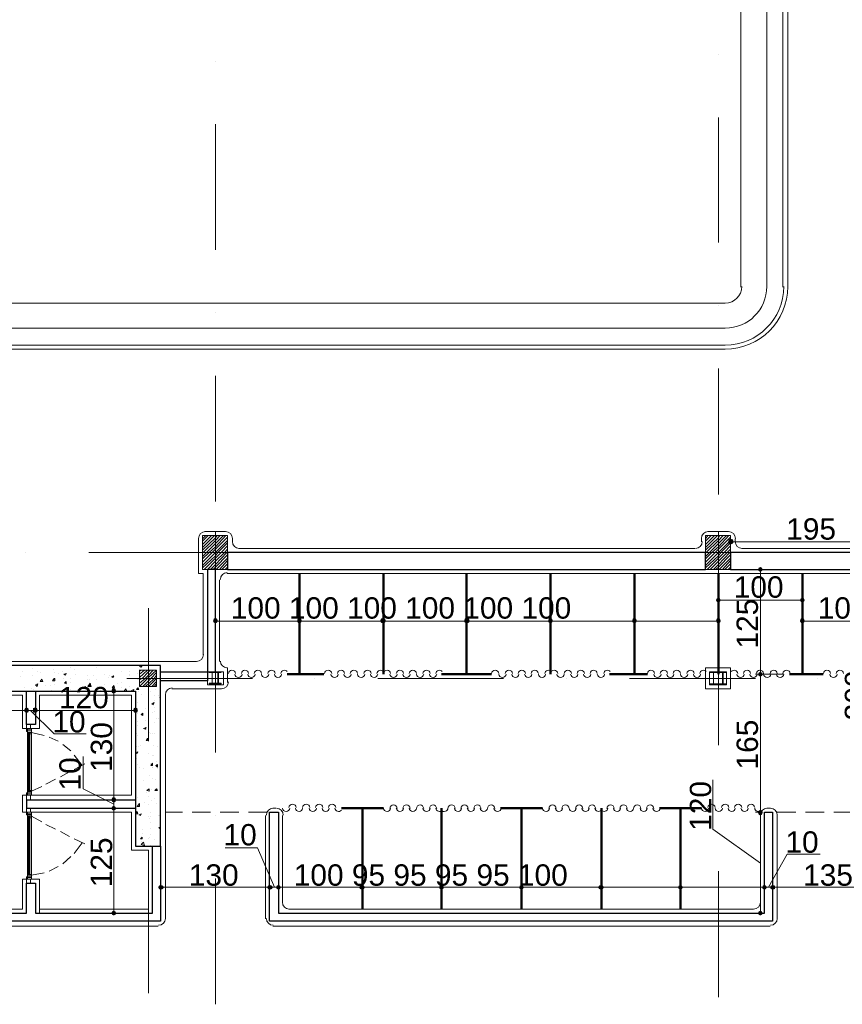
# Model space of a CAD drawing. Header units: metres. Extents: x 5.7 to 89.8, y 4 to 63.5.
# Tile 11 of 22: x 46.8 to 56.6, y 24 to 35.7. Entities that reach past the tile are written whole.
import ezdxf

# ---------------------------------------------------------------- set-up
doc = ezdxf.new("R2010")
doc.units = ezdxf.units.M
doc.header["$MEASUREMENT"] = 0
for name, color, linetype in [('PDF2_ax', 7, 'Continuous'), ('PDF2_column', 7, 'Continuous'), ('PDF2_dim', 7, 'Continuous'), ('PDF2_door', 7, 'Continuous'), ('PDF2_hatch-plan', 7, 'Continuous'), ('PDF2_khatchin', 7, 'Continuous'), ('PDF2_Layer5', 7, 'Continuous'), ('PDF2_line-estakhr', 7, 'Continuous'), ('PDF2_shear wall', 7, 'Continuous'), ('PDF2_Text', 7, 'Continuous'), ('PDF2_wall', 7, 'Continuous'), ('PDF2_wall-partishen', 7, 'Continuous'), ('PDF2_WIN', 7, 'Continuous')]:
    doc.layers.add(name, color=color, linetype=linetype)
doc.styles.add('PDF Arial', font='arial.ttf')

msp = doc.modelspace()

# ---------------------------------------------------------------- hatches: boundary and pattern name
at = {"layer": 'PDF2_dim', "transparency": 33554559}
for points in [[(55.248, 29.507), (55.257, 29.488), (55.277, 29.478), (55.306, 29.488), (55.315, 29.507), (55.306, 29.536), (55.277, 29.545), (55.257, 29.536)], [(55.633, 29.208), (55.614, 29.199), (55.604, 29.179), (55.614, 29.16), (55.633, 29.15), (55.652, 29.16), (55.662, 29.179), (55.652, 29.199)], [(55.103, 28.813), (55.113, 28.794), (55.132, 28.784), (55.151, 28.794), (55.161, 28.813), (55.151, 28.833), (55.132, 28.842), (55.113, 28.833)], [(56.163, 28.813), (56.153, 28.833), (56.134, 28.842), (56.115, 28.833), (56.105, 28.813), (56.115, 28.794), (56.134, 28.784), (56.153, 28.794)], [(49.103, 28.563), (49.113, 28.544), (49.132, 28.534), (49.151, 28.544), (49.161, 28.563), (49.151, 28.592), (49.132, 28.601), (49.113, 28.592)], [(50.114, 28.592), (50.105, 28.563), (50.114, 28.544), (50.134, 28.534), (50.153, 28.544), (50.163, 28.563), (50.153, 28.592), (50.134, 28.601)], [(51.106, 28.592), (51.097, 28.563), (51.106, 28.544), (51.135, 28.534), (51.155, 28.544), (51.164, 28.563), (51.155, 28.592), (51.135, 28.601)], [(52.108, 28.592), (52.098, 28.563), (52.108, 28.544), (52.127, 28.534), (52.156, 28.544), (52.166, 28.563), (52.156, 28.592), (52.127, 28.601)], [(53.11, 28.592), (53.1, 28.563), (53.11, 28.544), (53.129, 28.534), (53.148, 28.544), (53.158, 28.563), (53.148, 28.592), (53.129, 28.601)], [(54.111, 28.592), (54.102, 28.563), (54.111, 28.544), (54.131, 28.534), (54.15, 28.544), (54.159, 28.563), (54.15, 28.592), (54.131, 28.601)], [(55.161, 28.563), (55.151, 28.592), (55.132, 28.601), (55.113, 28.592), (55.103, 28.563), (55.113, 28.544), (55.132, 28.534), (55.151, 28.544)], [(56.105, 28.563), (56.115, 28.544), (56.134, 28.534), (56.153, 28.544), (56.163, 28.563), (56.153, 28.592), (56.134, 28.601), (56.115, 28.592)], [(55.614, 27.908), (55.633, 27.898), (55.652, 27.908), (55.662, 27.927), (55.652, 27.947), (55.633, 27.956), (55.614, 27.947), (55.604, 27.927)], [(47.918, 27.764), (47.899, 27.754), (47.89, 27.725), (47.899, 27.706), (47.918, 27.696), (47.938, 27.706), (47.947, 27.725), (47.938, 27.754)], [(46.907, 27.494), (46.898, 27.523), (46.878, 27.532), (46.859, 27.523), (46.849, 27.494), (46.859, 27.475), (46.878, 27.465), (46.898, 27.475)], [(46.955, 27.523), (46.955, 27.475), (46.984, 27.465), (47.003, 27.475), (47.013, 27.494), (47.003, 27.523), (46.984, 27.532)], [(48.207, 27.494), (48.198, 27.523), (48.178, 27.532), (48.159, 27.523), (48.15, 27.494), (48.159, 27.475), (48.178, 27.465), (48.198, 27.475)], [(47.918, 26.396), (47.938, 26.406), (47.947, 26.425), (47.938, 26.454), (47.918, 26.463), (47.899, 26.454), (47.89, 26.425), (47.899, 26.406)], [(47.918, 26.357), (47.899, 26.348), (47.89, 26.328), (47.899, 26.309), (47.918, 26.3), (47.938, 26.309), (47.947, 26.328), (47.938, 26.348)], [(55.652, 26.3), (55.633, 26.309), (55.614, 26.3), (55.604, 26.28), (55.614, 26.251), (55.633, 26.242), (55.652, 26.251), (55.662, 26.28)], [(48.448, 25.385), (48.458, 25.365), (48.477, 25.356), (48.506, 25.365), (48.516, 25.385), (48.506, 25.404), (48.477, 25.414), (48.458, 25.404)], [(49.816, 25.385), (49.806, 25.404), (49.777, 25.414), (49.758, 25.404), (49.748, 25.385), (49.758, 25.365), (49.777, 25.356), (49.806, 25.365)], [(49.854, 25.385), (49.864, 25.365), (49.883, 25.356), (49.902, 25.365), (49.912, 25.385), (49.902, 25.404), (49.883, 25.414), (49.864, 25.404)], [(50.856, 25.404), (50.846, 25.385), (50.856, 25.365), (50.885, 25.356), (50.904, 25.365), (50.914, 25.385), (50.904, 25.404), (50.885, 25.414)], [(51.809, 25.404), (51.8, 25.385), (51.809, 25.365), (51.829, 25.356), (51.848, 25.365), (51.858, 25.385), (51.848, 25.404), (51.829, 25.414)], [(52.763, 25.404), (52.753, 25.385), (52.763, 25.365), (52.782, 25.356), (52.801, 25.365), (52.811, 25.385), (52.801, 25.404), (52.782, 25.414)], [(53.707, 25.404), (53.697, 25.385), (53.707, 25.365), (53.736, 25.356), (53.755, 25.365), (53.765, 25.385), (53.755, 25.404), (53.736, 25.414)], [(54.66, 25.404), (54.651, 25.385), (54.66, 25.365), (54.68, 25.356), (54.699, 25.365), (54.708, 25.385), (54.699, 25.404), (54.68, 25.414)], [(55.71, 25.385), (55.7, 25.404), (55.681, 25.414), (55.662, 25.404), (55.652, 25.385), (55.662, 25.365), (55.681, 25.356), (55.7, 25.365)], [(55.749, 25.385), (55.758, 25.365), (55.777, 25.356), (55.806, 25.365), (55.806, 25.404), (55.777, 25.414), (55.758, 25.404)], [(47.918, 25.048), (47.938, 25.057), (47.947, 25.076), (47.938, 25.096), (47.918, 25.105), (47.899, 25.096), (47.89, 25.076), (47.899, 25.057)], [(55.633, 25.048), (55.652, 25.057), (55.662, 25.076), (55.652, 25.096), (55.633, 25.105), (55.614, 25.096), (55.604, 25.076), (55.614, 25.057)]]:
    msp.add_hatch(color=256, dxfattribs=at).paths.add_polyline_path(points)

# ---------------------------------------------------------------- linework, layer by layer
at = {"layer": 'PDF2_ax', "lineweight": 9}
for points in [[(55.132, 35.324), (55.132, 35.324)], [(49.132, 35.237), (49.132, 35.237)], [(55.132, 34.573), (55.132, 33.08)], [(49.132, 34.496), (49.132, 32.993)], [(55.132, 32.329), (55.132, 32.329)], [(49.132, 32.242), (49.132, 32.242)], [(55.132, 31.577), (55.132, 30.075)], [(49.132, 31.491), (49.132, 29.988)], [(46.869, 29.382), (46.869, 29.382)], [(47.62, 29.382), (49.113, 29.382)], [(49.864, 29.382), (49.864, 29.382)], [(50.615, 29.382), (52.118, 29.382)], [(52.869, 29.382), (52.869, 29.382)], [(53.62, 29.382), (55.113, 29.382)], [(55.132, 29.324), (55.132, 29.324)], [(55.864, 29.382), (55.864, 29.382)], [(49.132, 29.237), (49.132, 29.237)], [(48.333, 28.717), (48.333, 27.128)], [(55.132, 28.573), (55.132, 27.08)], [(49.132, 28.496), (49.132, 26.993)], [(47.321, 27.879), (47.321, 27.879)], [(48.073, 27.879), (49.575, 27.879)], [(50.317, 27.879), (50.317, 27.879)], [(51.068, 27.879), (52.57, 27.879)], [(53.322, 27.879), (53.322, 27.879)], [(54.073, 27.879), (55.575, 27.879)], [(56.317, 27.879), (56.317, 27.879)], [(48.333, 26.377), (48.333, 26.377)], [(55.132, 26.328), (55.132, 26.328)], [(49.132, 26.242), (49.132, 26.242)], [(48.333, 25.625), (48.333, 24.123)], [(55.132, 25.577), (55.132, 24.075)], [(49.132, 25.491), (49.132, 23.988)]]:
    msp.add_lwpolyline(points, dxfattribs=at)
at = {"layer": 'PDF2_column', "lineweight": 18}
for points in [[(49.132, 29.632), (49.132, 29.131)], [(55.132, 29.632), (55.132, 29.131)], [(48.978, 29.545), (49.016, 29.584)], [(48.978, 29.516), (49.045, 29.584)], [(48.978, 29.478), (49.084, 29.584)], [(48.978, 29.439), (49.122, 29.584)], [(48.978, 29.41), (49.132, 29.555), (49.151, 29.584)], [(48.978, 29.372), (48.987, 29.382), (49.132, 29.526), (49.19, 29.584)], [(48.978, 29.333), (49.026, 29.382), (49.132, 29.488), (49.228, 29.584)], [(48.978, 29.305), (49.055, 29.382), (49.132, 29.449), (49.257, 29.584)], [(48.978, 29.266), (49.093, 29.382), (49.132, 29.42), (49.276, 29.565)], [(48.978, 29.227), (49.132, 29.382), (49.276, 29.526)], [(54.978, 29.545), (55.007, 29.584)], [(54.978, 29.516), (55.046, 29.584)], [(54.978, 29.478), (55.084, 29.584)], [(54.978, 29.439), (55.123, 29.584)], [(54.978, 29.41), (55.132, 29.555), (55.151, 29.584)], [(54.978, 29.372), (54.988, 29.382), (55.132, 29.526), (55.19, 29.584)], [(54.978, 29.333), (55.026, 29.382), (55.132, 29.488), (55.229, 29.584)], [(54.978, 29.305), (55.055, 29.382), (55.132, 29.449), (55.257, 29.584)], [(54.978, 29.266), (55.094, 29.382), (55.132, 29.42), (55.277, 29.565)], [(54.978, 29.227), (55.132, 29.382), (55.277, 29.526)], [(48.978, 29.199), (49.132, 29.343), (49.161, 29.382), (49.276, 29.497)], [(48.997, 29.179), (49.132, 29.314), (49.199, 29.382), (49.276, 29.459)], [(49.036, 29.179), (49.132, 29.276), (49.238, 29.382), (49.276, 29.42)], [(49.074, 29.179), (49.132, 29.237), (49.267, 29.382), (49.276, 29.391)], [(54.978, 29.199), (55.132, 29.343), (55.161, 29.382), (55.277, 29.497)], [(54.997, 29.179), (55.132, 29.314), (55.2, 29.382), (55.277, 29.459)], [(55.036, 29.179), (55.132, 29.276), (55.238, 29.382), (55.277, 29.42)], [(55.074, 29.179), (55.132, 29.237), (55.267, 29.382), (55.277, 29.391)], [(49.334, 29.382), (48.93, 29.382)], [(49.103, 29.179), (49.132, 29.208), (49.276, 29.353)], [(49.132, 29.382), (49.132, 29.382)], [(49.142, 29.179), (49.276, 29.314)], [(49.18, 29.179), (49.276, 29.285)], [(55.334, 29.382), (54.93, 29.382)], [(55.103, 29.179), (55.132, 29.208), (55.277, 29.353)], [(55.132, 29.382), (55.132, 29.382)], [(55.142, 29.179), (55.277, 29.314)], [(55.18, 29.179), (55.277, 29.285)], [(49.209, 29.179), (49.276, 29.247)], [(49.248, 29.179), (49.276, 29.208)], [(55.209, 29.179), (55.277, 29.247)], [(55.248, 29.179), (55.277, 29.208)], [(48.227, 27.966), (48.246, 27.975)], [(48.227, 27.927), (48.284, 27.975)], [(48.227, 27.889), (48.323, 27.975)], [(48.227, 27.86), (48.256, 27.879), (48.333, 27.956), (48.352, 27.975)], [(48.227, 27.821), (48.294, 27.879), (48.333, 27.918), (48.39, 27.975)], [(48.227, 27.783), (48.323, 27.879), (48.333, 27.889), (48.429, 27.975)], [(48.333, 28.033), (48.333, 27.725)], [(48.477, 27.879), (48.178, 27.879)], [(48.265, 27.783), (48.333, 27.85), (48.361, 27.879), (48.429, 27.947)], [(48.294, 27.783), (48.333, 27.812), (48.4, 27.879), (48.429, 27.918)], [(48.333, 27.783), (48.429, 27.879)], [(48.371, 27.783), (48.429, 27.841)], [(48.4, 27.783), (48.429, 27.812)]]:
    msp.add_lwpolyline(points, dxfattribs=at)
for points in [[(48.978, 29.179), (49.276, 29.179), (49.276, 29.584), (48.978, 29.584)], [(54.978, 29.179), (55.277, 29.179), (55.277, 29.584), (54.978, 29.584)], [(48.429, 27.783), (48.227, 27.783), (48.227, 27.975), (48.429, 27.975)], [(49.036, 27.956), (49.228, 27.956), (49.228, 27.802), (49.036, 27.802)], [(49.093, 27.821), (49.055, 27.821), (49.055, 27.812), (49.132, 27.812), (49.132, 27.821), (49.093, 27.821), (49.093, 27.947), (49.132, 27.947), (49.055, 27.947), (49.093, 27.947)], [(49.161, 27.821), (49.132, 27.821), (49.132, 27.812), (49.199, 27.812), (49.199, 27.821), (49.17, 27.821), (49.17, 27.947), (49.199, 27.947), (49.132, 27.947), (49.161, 27.947)], [(55.026, 27.956), (55.229, 27.956), (55.229, 27.802), (55.026, 27.802)], [(55.074, 27.812), (55.036, 27.812), (55.113, 27.812), (55.074, 27.812), (55.074, 27.947), (55.113, 27.947), (55.036, 27.947), (55.074, 27.947)], [(55.19, 27.947), (55.074, 27.947), (55.074, 27.956), (55.19, 27.956)], [(55.18, 27.812), (55.151, 27.812), (55.229, 27.812), (55.19, 27.812), (55.19, 27.947), (55.229, 27.947), (55.151, 27.947), (55.18, 27.947)], [(55.19, 27.802), (55.074, 27.802), (55.074, 27.812), (55.19, 27.812)]]:
    msp.add_lwpolyline(points, close=True, dxfattribs=at)
at = {"layer": 'PDF2_dim', "lineweight": 20}
for points in [[(55.277, 29.449), (55.277, 29.574)], [(55.315, 29.507), (55.344, 29.507), (57.174, 29.507), (57.203, 29.507)], [(55.566, 29.179), (55.575, 29.179)], [(55.633, 27.956), (55.633, 27.985), (55.633, 29.122), (55.633, 29.15)], [(55.132, 28.881), (55.132, 28.871)], [(55.161, 28.813), (55.19, 28.813), (56.066, 28.813), (56.105, 28.813)], [(56.134, 28.881), (56.134, 28.871)], [(49.132, 28.64), (49.132, 28.63)], [(49.161, 28.563), (49.19, 28.563), (50.076, 28.563), (50.105, 28.563)], [(50.163, 28.563), (50.191, 28.563), (51.068, 28.563), (51.097, 28.563)], [(51.164, 28.563), (51.193, 28.563), (52.069, 28.563), (52.098, 28.563)], [(52.166, 28.563), (52.195, 28.563), (53.071, 28.563), (53.1, 28.563)], [(53.158, 28.563), (53.187, 28.563), (54.073, 28.563), (54.102, 28.563)], [(54.159, 28.563), (54.188, 28.563), (55.074, 28.563), (55.103, 28.563)], [(55.132, 28.64), (55.132, 28.63)], [(56.134, 28.64), (56.134, 28.63)], [(56.163, 28.563), (56.192, 28.563), (57.068, 28.563), (57.097, 28.563)], [(55.633, 26.309), (55.633, 26.338), (55.633, 27.869), (55.633, 27.898)], [(47.995, 27.725), (47.861, 27.725)], [(47.918, 26.463), (47.918, 26.492), (47.918, 27.667), (47.918, 27.696)], [(48.178, 27.571), (48.178, 27.561)], [(45.01, 27.494), (45.039, 27.494), (46.82, 27.494), (46.849, 27.494)], [(46.878, 27.494), (46.984, 27.494)], [(46.926, 27.494), (47.206, 27.215), (47.591, 27.215)], [(47.013, 27.494), (47.042, 27.494), (48.121, 27.494), (48.15, 27.494)], [(47.918, 26.377), (47.552, 26.56), (47.552, 26.945)], [(55.633, 25.674), (55.065, 26.078), (55.065, 26.666)], [(47.918, 26.328), (47.918, 26.425)], [(47.918, 25.105), (47.918, 25.134), (47.918, 26.271), (47.918, 26.3)], [(55.633, 25.105), (55.633, 25.134), (55.633, 26.213), (55.633, 26.242)], [(49.835, 25.385), (49.633, 25.857), (49.248, 25.857)], [(55.729, 25.385), (55.951, 25.78), (56.346, 25.78)], [(48.477, 25.452), (48.477, 25.442)], [(48.516, 25.385), (48.544, 25.385), (49.719, 25.385), (49.748, 25.385)], [(49.777, 25.385), (49.883, 25.385)], [(49.912, 25.385), (49.941, 25.385), (50.817, 25.385), (50.846, 25.385)], [(50.914, 25.385), (50.943, 25.385), (51.771, 25.385), (51.8, 25.385)], [(51.858, 25.385), (51.886, 25.385), (52.724, 25.385), (52.753, 25.385)], [(52.811, 25.385), (52.84, 25.385), (53.668, 25.385), (53.697, 25.385)], [(53.765, 25.385), (53.793, 25.385), (54.622, 25.385), (54.651, 25.385)], [(54.708, 25.385), (54.737, 25.385), (55.623, 25.385), (55.652, 25.385)], [(55.681, 25.385), (55.777, 25.385)], [(55.806, 25.385), (55.845, 25.385), (57.068, 25.385), (57.097, 25.385)], [(47.995, 25.076), (47.861, 25.076)], [(55.614, 25.076), (55.575, 25.076)]]:
    msp.add_lwpolyline(points, dxfattribs=at)
for points in [[(50.134, 28.63), (50.134, 28.64)], [(51.135, 28.63), (51.135, 28.64)], [(53.129, 28.63), (53.129, 28.64)], [(54.131, 28.63), (54.131, 28.64)], [(52.127, 28.505), (52.127, 28.496)], [(55.575, 27.927), (55.912, 27.927)], [(46.878, 27.561), (46.878, 27.571)], [(46.984, 27.436), (46.984, 27.426)], [(47.861, 26.425), (47.995, 26.425)], [(47.861, 26.328), (47.995, 26.328)], [(55.575, 26.28), (55.614, 26.28)], [(50.885, 25.317), (50.885, 25.654)], [(51.829, 25.317), (51.829, 25.654)], [(52.782, 25.317), (52.782, 25.654)], [(53.736, 25.317), (53.736, 25.654)], [(54.68, 25.317), (54.68, 25.654)], [(55.681, 25.317), (55.681, 25.606)], [(55.777, 25.317), (55.777, 25.558)], [(49.777, 25.442), (49.777, 25.452)], [(49.883, 25.442), (49.883, 25.144)]]:
    msp.add_lwpolyline(points, close=True, dxfattribs=at)
at = {"layer": 'PDF2_door', "lineweight": 18}
msp.add_lwpolyline([(53.659, 26.33, 0.681363), (53.736, 26.306, 0.6814), (53.813, 26.33)], format="xyb", dxfattribs=at)
for centre, start, end in [((49.329, 27.932), 3.922, 176.078), ((49.484, 27.932), 3.922, 176.078), ((49.638, 27.932), 3.922, 176.078), ((49.801, 27.932), 3.922, 176.078), ((49.955, 27.932), 38.996, 176.078), ((50.476, 27.932), 3.922, 176.078), ((50.63, 27.932), 3.922, 176.078), ((50.784, 27.932), 3.922, 176.078), ((50.947, 27.932), 3.922, 176.078), ((51.102, 27.932), 38.996, 176.078), ((51.179, 27.932), 3.922, 176.078), ((51.333, 27.932), 3.922, 176.078), ((51.487, 27.932), 3.922, 176.078), ((51.651, 27.932), 3.922, 176.078), ((51.805, 27.932), 38.996, 176.078), ((52.469, 27.932), 3.922, 176.078), ((52.633, 27.932), 3.922, 176.078), ((52.787, 27.932), 3.922, 176.078), ((52.941, 27.932), 3.922, 176.078), ((53.105, 27.932), 38.996, 176.078), ((53.172, 27.932), 3.922, 176.078), ((53.336, 27.932), 3.922, 176.078), ((53.49, 27.932), 3.922, 176.078), ((53.644, 27.932), 3.922, 176.078), ((53.808, 27.932), 38.996, 176.078), ((54.328, 27.932), 3.922, 176.078), ((54.482, 27.932), 3.922, 176.078), ((54.636, 27.932), 3.922, 176.078), ((54.8, 27.932), 3.922, 176.078), ((54.954, 27.932), 38.996, 176.078), ((55.32, 27.932), 3.9276, 141.0038), ((55.474, 27.932), 3.9276, 176.078), ((55.628, 27.932), 3.9276, 176.078), ((55.792, 27.932), 3.9276, 176.078), ((55.946, 27.932), 3.9276, 176.078), ((56.428, 27.932), 3.922, 176.078), ((56.582, 27.932), 3.922, 176.078), ((49.406, 27.932), 183.9276, 356.078), ((49.561, 27.932), 183.9276, 356.078), ((49.724, 27.932), 183.9276, 356.078), ((49.878, 27.932), 183.9276, 356.078), ((50.553, 27.932), 183.9276, 356.078), ((50.707, 27.932), 183.9276, 356.078), ((50.87, 27.932), 183.9276, 356.078), ((51.024, 27.932), 183.9276, 356.078), ((51.256, 27.932), 183.9276, 356.078), ((51.41, 27.932), 183.9276, 356.078), ((51.573, 27.932), 183.9276, 356.078), ((51.728, 27.932), 183.9276, 356.078), ((52.556, 27.932), 183.9276, 356.078), ((52.71, 27.932), 183.9276, 356.078), ((52.864, 27.932), 183.9276, 356.078), ((53.028, 27.932), 183.9276, 356.078), ((53.249, 27.932), 183.9276, 356.078), ((53.413, 27.932), 183.9276, 356.078), ((53.567, 27.932), 183.9276, 356.078), ((53.731, 27.932), 183.9276, 356.078), ((54.405, 27.932), 183.9276, 356.078), ((54.559, 27.932), 183.9276, 356.078), ((54.723, 27.932), 183.9276, 356.078), ((54.877, 27.932), 183.9276, 356.078), ((55.397, 27.932), 183.922, 356.078), ((55.551, 27.932), 183.922, 356.078), ((55.715, 27.932), 183.922, 356.078), ((55.869, 27.932), 183.922, 356.078), ((56.505, 27.932), 183.9276, 356.078), ((49.975, 26.333), 183.9276, 356.078), ((50.052, 26.333), 3.922, 176.078), ((50.129, 26.333), 183.9276, 356.078), ((50.215, 26.333), 3.922, 176.078), ((50.293, 26.333), 183.9276, 356.078), ((50.37, 26.333), 3.922, 176.078), ((50.447, 26.333), 183.9276, 356.078), ((50.524, 26.333), 3.922, 176.078), ((50.601, 26.333), 183.9276, 321.0038), ((51.179, 26.333), 183.9276, 356.078), ((51.256, 26.324), 3.922, 176.078), ((51.333, 26.333), 183.9276, 356.078), ((51.41, 26.324), 3.922, 176.078), ((51.487, 26.333), 183.9276, 356.078), ((51.573, 26.324), 3.922, 176.078), ((51.651, 26.333), 183.9276, 356.078), ((51.728, 26.324), 3.922, 176.078), ((51.805, 26.333), 183.9276, 321.0038), ((51.862, 26.333), 218.996, 356.078), ((51.949, 26.324), 3.9276, 176.078), ((52.026, 26.333), 183.922, 356.078), ((52.103, 26.324), 3.9276, 176.078), ((52.18, 26.333), 183.922, 356.078), ((52.257, 26.324), 3.9276, 176.078), ((52.334, 26.333), 183.922, 356.078), ((52.421, 26.324), 3.9276, 176.078), ((52.498, 26.333), 183.922, 356.078), ((53.076, 26.333), 183.9276, 356.078), ((53.153, 26.324), 3.922, 176.078), ((53.23, 26.333), 183.9276, 356.078), ((53.307, 26.324), 3.922, 176.078), ((53.394, 26.333), 183.9276, 356.078), ((53.471, 26.324), 3.922, 176.078), ((53.548, 26.333), 183.9276, 356.078), ((53.625, 26.324), 3.922, 176.078), ((53.846, 26.324), 3.9276, 176.078), ((53.923, 26.333), 183.922, 356.078), ((54.001, 26.324), 3.9276, 176.078), ((54.078, 26.333), 183.922, 356.078), ((54.164, 26.324), 3.9276, 176.078), ((54.241, 26.333), 183.922, 356.078), ((54.318, 26.324), 3.9276, 176.078), ((54.395, 26.333), 183.922, 356.078), ((54.973, 26.333), 183.9276, 356.078), ((55.05, 26.333), 3.922, 176.078), ((55.137, 26.333), 183.9276, 356.078), ((55.214, 26.333), 3.922, 176.078), ((55.291, 26.333), 183.9276, 356.078), ((55.368, 26.333), 3.922, 176.078), ((55.445, 26.333), 183.9276, 356.078), ((55.522, 26.333), 3.922, 176.078), ((55.609, 26.333), 183.9276, 321.0038)]:
    msp.add_arc(centre, 0.0433, start, end, dxfattribs=at)
at = {"layer": 'PDF2_hatch-plan', "lineweight": 18}
for points in [[(46.946, 27.995), (46.946, 27.995)], [(47.196, 27.985), (47.196, 27.985)], [(47.408, 28.014), (47.408, 28.014)], [(47.456, 27.985), (47.456, 27.985)], [(47.707, 28.014), (47.707, 28.014)], [(48.256, 28.033), (48.246, 28.014), (48.227, 28.024), (48.236, 28.033)], [(48.227, 27.985), (48.227, 27.985)], [(46.801, 27.898), (46.801, 27.898)], [(46.83, 27.956), (46.83, 27.956)], [(46.955, 27.918), (46.955, 27.918)], [(47.003, 27.956), (47.003, 27.956)], [(47.042, 27.947), (47.042, 27.947)], [(47.206, 27.947), (47.206, 27.947)], [(47.254, 27.937), (47.254, 27.937)], [(47.312, 27.966), (47.312, 27.966)], [(47.408, 27.879), (47.408, 27.879)], [(47.466, 27.927), (47.466, 27.927)], [(47.61, 27.908), (47.61, 27.908)], [(47.61, 27.86), (47.61, 27.86)], [(47.629, 27.869), (47.629, 27.869)], [(47.678, 27.918), (47.678, 27.918)], [(47.707, 27.869), (47.707, 27.869)], [(47.812, 27.927), (47.812, 27.927)], [(47.861, 27.889), (47.861, 27.889)], [(47.87, 27.908), (47.87, 27.908)], [(47.899, 27.908), (47.899, 27.908)], [(48.015, 27.966), (48.015, 27.966)], [(48.101, 27.956), (48.101, 27.956)], [(48.111, 27.927), (48.111, 27.927)], [(48.111, 27.908), (48.111, 27.908)], [(48.198, 27.869), (48.198, 27.869)], [(48.207, 27.937), (48.207, 27.937)], [(48.217, 27.86), (48.217, 27.86)], [(46.849, 27.764), (46.849, 27.764)], [(46.936, 27.754), (46.936, 27.754)], [(46.965, 27.744), (46.965, 27.744)], [(46.994, 27.821), (46.994, 27.821)], [(47.1, 27.792), (47.1, 27.792)], [(47.167, 27.792), (47.167, 27.792)], [(47.196, 27.85), (47.196, 27.85)], [(47.206, 27.802), (47.206, 27.802)], [(47.35, 27.831), (47.35, 27.831)], [(47.398, 27.831), (47.398, 27.831)], [(47.398, 27.744), (47.398, 27.744)], [(47.495, 27.744), (47.495, 27.744)], [(47.601, 27.773), (47.601, 27.773)], [(47.726, 27.783), (47.726, 27.783)], [(47.803, 27.802), (47.803, 27.802)], [(47.967, 27.821), (47.967, 27.821)], [(48.005, 27.764), (48.005, 27.764)], [(48.015, 27.831), (48.015, 27.831)], [(48.044, 27.725), (48.063, 27.754), (48.073, 27.725)], [(48.101, 27.783), (48.101, 27.783)], [(48.14, 27.725), (48.13, 27.735), (48.159, 27.744), (48.15, 27.725)], [(48.419, 27.744), (48.419, 27.744)], [(47.177, 27.735), (47.177, 27.735)], [(47.755, 27.735), (47.755, 27.735)], [(48.217, 27.725), (48.217, 27.725)], [(48.246, 27.686), (48.246, 27.686)], [(48.333, 27.638), (48.333, 27.638)], [(48.352, 27.725), (48.352, 27.725)], [(48.4, 27.677), (48.4, 27.677)], [(48.458, 27.677), (48.458, 27.677)], [(48.477, 27.648), (48.467, 27.648), (48.477, 27.667)], [(48.477, 27.715), (48.477, 27.725)], [(48.477, 27.715), (48.477, 27.715)], [(48.207, 27.59), (48.207, 27.59)], [(48.294, 27.523), (48.294, 27.523)], [(48.4, 27.532), (48.4, 27.532)], [(48.41, 27.619), (48.41, 27.619)], [(48.207, 27.455), (48.207, 27.455)], [(48.333, 27.484), (48.333, 27.484)], [(48.381, 27.475), (48.381, 27.475)], [(48.41, 27.484), (48.41, 27.484)], [(48.429, 27.398), (48.429, 27.398)], [(48.448, 27.398), (48.448, 27.398)], [(48.198, 27.359), (48.198, 27.359)], [(48.198, 27.359), (48.198, 27.359)], [(48.198, 27.321), (48.198, 27.321)], [(48.294, 27.378), (48.294, 27.378)], [(48.304, 27.272), (48.304, 27.272)], [(48.4, 27.349), (48.4, 27.349)], [(48.188, 27.215), (48.188, 27.215)], [(48.198, 27.195), (48.198, 27.195)], [(48.342, 27.234), (48.342, 27.234)], [(48.352, 27.215), (48.352, 27.215)], [(48.381, 27.224), (48.381, 27.224)], [(48.4, 27.215), (48.4, 27.215)], [(48.188, 27.06), (48.188, 27.06)], [(48.217, 27.07), (48.217, 27.07)], [(48.236, 27.08), (48.236, 27.08)], [(48.39, 27.08), (48.39, 27.08)], [(48.439, 27.06), (48.439, 27.06)], [(48.188, 26.926), (48.188, 26.926)], [(48.333, 26.983), (48.333, 26.983)], [(48.381, 26.955), (48.381, 26.955)], [(48.39, 26.955), (48.39, 26.955)], [(48.198, 26.849), (48.198, 26.849)], [(48.227, 26.81), (48.227, 26.81)], [(48.275, 26.8), (48.275, 26.8)], [(48.352, 26.858), (48.352, 26.858)], [(48.381, 26.82), (48.381, 26.82)], [(48.381, 26.81), (48.381, 26.81)], [(48.429, 26.887), (48.429, 26.887)], [(48.439, 26.8), (48.439, 26.8)], [(48.342, 26.714), (48.342, 26.714)], [(48.381, 26.685), (48.381, 26.685)], [(48.275, 26.656), (48.275, 26.656)], [(48.275, 26.656), (48.275, 26.656)], [(48.419, 26.675), (48.419, 26.675)], [(48.198, 26.454), (48.198, 26.454)], [(48.313, 26.511), (48.313, 26.511)], [(48.333, 26.473), (48.333, 26.473)], [(48.371, 26.55), (48.371, 26.55)], [(48.188, 26.348), (48.188, 26.348)], [(48.217, 26.357), (48.217, 26.357)], [(48.284, 26.396), (48.284, 26.396)], [(48.371, 26.415), (48.371, 26.415)], [(48.41, 26.444), (48.41, 26.444)], [(48.429, 26.386), (48.429, 26.386)], [(48.467, 26.386), (48.467, 26.386)], [(48.333, 26.232), (48.333, 26.232)], [(48.361, 26.28), (48.361, 26.28)], [(48.361, 26.232), (48.361, 26.232)], [(48.458, 26.242), (48.458, 26.242)], [(48.477, 26.242), (48.467, 26.242), (48.477, 26.251)], [(48.342, 26.203), (48.342, 26.203)], [(48.361, 26.155), (48.361, 26.155)], [(48.477, 26.088), (48.477, 26.078), (48.458, 26.097), (48.477, 26.097)], [(48.256, 26.078), (48.256, 26.078)], [(48.256, 26.03), (48.256, 26.03)], [(48.342, 25.982), (48.342, 25.982)], [(48.352, 26.088), (48.352, 26.088)], [(48.352, 26.02), (48.352, 26.02)], [(48.467, 26.02), (48.467, 26.02)], [(48.246, 25.934), (48.246, 25.934)], [(48.333, 25.963), (48.333, 25.963)], [(48.352, 25.885), (48.352, 25.885)], [(48.4, 25.953), (48.4, 25.953)]]:
    msp.add_lwpolyline(points, dxfattribs=at)
for points in [[(47.061, 27.869), (47.071, 27.841), (47.042, 27.841)], [(47.215, 27.85), (47.186, 27.85), (47.206, 27.879), (47.215, 27.879)], [(47.35, 27.937), (47.341, 27.918), (47.321, 27.927)], [(47.918, 27.908), (47.909, 27.889), (47.89, 27.898)], [(47.013, 27.812), (47.003, 27.783), (46.984, 27.802)], [(47.35, 27.841), (47.35, 27.812), (47.331, 27.821)], [(47.581, 27.783), (47.581, 27.754), (47.552, 27.773)], [(47.649, 27.783), (47.61, 27.783), (47.639, 27.821)], [(47.639, 27.812), (47.639, 27.792), (47.62, 27.792)], [(47.918, 27.792), (47.928, 27.764), (47.899, 27.764)], [(48.207, 27.764), (48.217, 27.744), (48.188, 27.744)], [(48.4, 27.59), (48.39, 27.561), (48.371, 27.571)], [(48.265, 27.465), (48.265, 27.436), (48.246, 27.446)], [(48.304, 27.292), (48.294, 27.272), (48.275, 27.282)], [(48.323, 27.166), (48.323, 27.138), (48.304, 27.138)], [(48.207, 27.003), (48.198, 26.983), (48.178, 26.993)], [(48.381, 26.868), (48.381, 26.839), (48.361, 26.839)], [(48.439, 26.849), (48.439, 26.82), (48.419, 26.839)], [(48.342, 26.56), (48.342, 26.531), (48.313, 26.54)], [(48.429, 26.56), (48.439, 26.54), (48.41, 26.54)], [(48.227, 26.348), (48.198, 26.348), (48.227, 26.386)], [(48.198, 26.29), (48.207, 26.261), (48.178, 26.261)], [(48.246, 26.261), (48.236, 26.242), (48.217, 26.251)], [(48.256, 25.982), (48.256, 25.963), (48.236, 25.963)], [(48.284, 25.885), (48.246, 25.895), (48.275, 25.924)]]:
    msp.add_lwpolyline(points, close=True, dxfattribs=at)
at = {"layer": 'PDF2_khatchin', "lineweight": 18}
for points in [[(46.936, 27.234), (47.09, 27.195)], [(47.148, 27.176), (47.254, 27.128)], [(47.312, 27.089), (47.408, 27.012)], [(47.447, 26.964), (47.543, 26.839)], [(47.447, 26.791), (47.572, 26.858)], [(47.283, 26.704), (47.389, 26.762)], [(46.936, 26.531), (47.061, 26.589)], [(47.109, 26.617), (47.225, 26.675)], [(46.936, 26.232), (47.061, 26.165)], [(48.737, 26.28), (48.535, 26.28)], [(49.074, 26.28), (48.853, 26.28)], [(49.411, 26.28), (49.19, 26.28)], [(49.739, 26.28), (49.527, 26.28)], [(56.057, 26.28), (55.826, 26.28)], [(56.394, 26.28), (56.172, 26.28)], [(56.731, 26.28), (56.509, 26.28)], [(47.109, 26.136), (47.225, 26.078)], [(47.283, 26.049), (47.389, 25.991)], [(47.447, 25.963), (47.572, 25.905)], [(47.447, 25.789), (47.543, 25.914)], [(47.312, 25.664), (47.408, 25.751)], [(47.148, 25.577), (47.254, 25.635)], [(46.936, 25.529), (47.09, 25.558)]]:
    msp.add_lwpolyline(points, dxfattribs=at)
at = {"layer": 'PDF2_Layer5', "lineweight": 13}
for points in [[(49.007, 29.632), (49.248, 29.632)], [(55.007, 29.632), (55.248, 29.632)], [(48.93, 29.545), (48.93, 29.131), (48.987, 29.131), (48.987, 28.158)], [(49.334, 29.507), (49.334, 29.545)], [(54.93, 29.507), (54.93, 29.545)], [(55.334, 29.507), (55.334, 29.545)], [(49.411, 29.43), (54.853, 29.43)], [(55.412, 29.43), (57.203, 29.43)], [(49.18, 29.054), (49.18, 28.081)], [(49.267, 29.131), (57.001, 29.131)], [(48.901, 28.081), (46.493, 28.081)], [(49.267, 28.004), (49.276, 28.004), (49.276, 27.831)], [(48.612, 27.754), (49.199, 27.754)], [(46.406, 27.677), (46.83, 27.677), (46.83, 27.282), (47.032, 27.282), (47.032, 27.677), (48.13, 27.677), (48.13, 26.483), (46.83, 26.483), (46.83, 26.28), (48.13, 26.28), (48.13, 25.828), (48.333, 25.828), (48.333, 25.125), (47.032, 25.125)], [(48.535, 25.009), (48.535, 27.677)], [(49.854, 26.328), (49.816, 26.328)], [(55.749, 26.328), (55.71, 26.328)], [(49.729, 26.242), (49.729, 25.009)], [(49.931, 26.242), (49.931, 25.202)], [(55.633, 26.242), (55.633, 25.202)], [(55.835, 26.242), (55.835, 25.009)], [(48.448, 24.922), (46.281, 24.922), (46.281, 25.125), (46.83, 25.125), (46.83, 25.481), (47.032, 25.481), (47.032, 25.076)], [(55.546, 25.125), (50.008, 25.125)], [(55.749, 24.922), (49.816, 24.922)]]:
    msp.add_lwpolyline(points, dxfattribs=at)
msp.add_lwpolyline([(55.277, 28.004), (54.978, 28.004), (54.978, 27.754), (55.277, 27.754)], close=True, dxfattribs=at)
msp.add_lwpolyline([(55.277, 28.004), (54.978, 28.004), (54.978, 27.754), (55.277, 27.754)], close=True, dxfattribs=at)
for centre, start, end in [((49.012, 29.55), 90, 180), ((49.252, 29.55), 0.0055, 90), ((55.012, 29.55), 90, 180), ((55.253, 29.55), 0.0055, 90), ((49.416, 29.512), 180, 270), ((54.858, 29.512), 270, 360), ((55.416, 29.512), 180, 270), ((49.272, 29.059), 90, 180), ((48.906, 28.163), 270, 360), ((49.272, 28.086), 180, 270), ((48.617, 27.682), 90, 180), ((49.204, 27.836), 270, 360), ((49.821, 26.247), 90, 180), ((49.859, 26.247), 0.0055, 90), ((55.715, 26.247), 90, 180), ((55.753, 26.247), 0.0055, 90), ((50.013, 25.206), 180, 270), ((55.551, 25.206), 270, 360), ((48.453, 25.014), 270, 360), ((49.821, 25.014), 180, 270), ((55.753, 25.014), 270, 360)]:
    msp.add_arc(centre, 0.0819, start, end, dxfattribs=at)
at = {"layer": 'PDF2_line-estakhr', "lineweight": 18}
for points in [[(55.402, 45.408), (55.402, 32.55)], [(55.71, 45.408), (55.71, 32.55)], [(55.903, 45.408), (55.903, 32.55)], [(55.96, 45.408), (55.96, 32.55)], [(55.209, 32.358), (30.409, 32.358)], [(55.209, 32.059), (30.409, 32.059)], [(55.209, 31.857), (30.409, 31.857)], [(55.209, 31.809), (30.409, 31.809)]]:
    msp.add_lwpolyline(points, dxfattribs=at)
for radius in [0.197, 0.496, 0.698, 0.746]:
    msp.add_arc((55.214, 32.555), radius, 270, 0, dxfattribs=at)
at = {"layer": 'PDF2_shear wall', "lineweight": 30}
msp.add_lwpolyline([(48.477, 28.033), (46.464, 28.033), (46.464, 27.725), (48.178, 27.725), (48.178, 25.876), (48.477, 25.876)], close=True, dxfattribs=at)
at = {"layer": 'PDF2_wall', "lineweight": 30}
for points in [[(49.276, 29.179), (54.978, 29.179), (54.978, 29.382), (49.276, 29.382)], [(57.232, 26.174), (57.232, 29.382), (55.277, 29.382), (55.277, 29.179), (57.135, 29.179), (57.135, 26.174)], [(49.883, 25.076), (55.681, 25.076), (55.681, 26.28), (55.777, 26.28), (55.777, 24.98), (49.777, 24.98), (49.777, 26.28), (49.883, 26.28)]]:
    msp.add_lwpolyline(points, close=True, dxfattribs=at)
for points in [[(48.477, 27.956), (49.132, 27.956), (49.132, 29.179), (49.036, 29.179), (49.036, 27.85), (48.477, 27.85)], [(46.984, 27.725), (46.984, 27.33), (46.878, 27.33), (46.878, 27.725)], [(48.178, 26.425), (46.878, 26.425), (46.878, 26.328), (48.178, 26.328)], [(48.477, 25.876), (48.477, 24.98), (46.329, 24.98), (46.329, 25.076), (46.878, 25.076), (46.878, 25.433), (46.984, 25.433), (46.984, 25.076), (48.381, 25.076), (48.381, 25.876)]]:
    msp.add_lwpolyline(points, dxfattribs=at)
at = {"layer": 'PDF2_wall-partishen', "lineweight": 50}
for points in [[(50.134, 27.927), (50.134, 29.131)], [(51.135, 27.927), (51.135, 29.131)], [(52.127, 27.927), (52.127, 29.131)], [(53.129, 27.927), (53.129, 29.131)], [(54.131, 27.927), (54.131, 29.131)], [(55.132, 27.927), (55.132, 29.131)], [(56.134, 27.927), (56.134, 29.131)], [(49.989, 27.927), (50.423, 27.927)], [(51.829, 27.927), (52.426, 27.927)], [(53.832, 27.927), (54.285, 27.927)], [(55.98, 27.927), (56.384, 27.927)], [(50.634, 26.328), (51.135, 26.328)], [(50.885, 26.328), (50.885, 25.125)], [(51.829, 26.328), (51.829, 25.125)], [(52.532, 26.328), (53.033, 26.328)], [(52.782, 26.328), (52.782, 25.125)], [(53.736, 26.328), (53.736, 25.125)], [(54.429, 26.328), (54.93, 26.328)], [(54.68, 26.328), (54.68, 25.125)]]:
    msp.add_lwpolyline(points, dxfattribs=at)
at = {"layer": 'PDF2_WIN', "lineweight": 18}
for points in [[(46.926, 27.282), (46.926, 27.33), (46.878, 27.33), (46.878, 27.282)], [(46.878, 27.243), (46.888, 27.243), (46.888, 27.282), (46.878, 27.282)], [(46.888, 27.282), (46.936, 27.282), (46.936, 27.253), (46.888, 27.253)], [(46.936, 27.253), (46.936, 27.272), (46.888, 27.272), (46.888, 27.253), (46.888, 27.234), (46.936, 27.234), (46.936, 27.253), (46.888, 27.253)], [(46.898, 27.215), (46.898, 27.234), (46.888, 27.234), (46.936, 27.234), (46.936, 27.253), (46.888, 27.253), (46.888, 27.234), (46.888, 27.215)], [(46.888, 27.215), (46.898, 27.215), (46.898, 27.234), (46.888, 27.234)], [(46.936, 27.215), (46.917, 27.215), (46.917, 27.234), (46.936, 27.234)], [(46.917, 27.215), (46.936, 27.215), (46.936, 27.234), (46.917, 27.234)], [(46.878, 26.511), (46.888, 26.511), (46.888, 26.483), (46.878, 26.483)], [(46.926, 26.425), (46.926, 26.483), (46.878, 26.483), (46.878, 26.425)], [(46.888, 26.531), (46.888, 26.54), (46.898, 26.54), (46.898, 26.531)], [(46.898, 26.54), (46.888, 26.54), (46.888, 26.531), (46.898, 26.531)], [(46.888, 26.531), (46.936, 26.531), (46.936, 26.502), (46.888, 26.502)], [(46.936, 26.502), (46.936, 26.521), (46.888, 26.521), (46.888, 26.502), (46.888, 26.483), (46.936, 26.483), (46.936, 26.502), (46.888, 26.502)], [(46.888, 26.483), (46.936, 26.483), (46.936, 26.502), (46.888, 26.502)], [(46.936, 26.531), (46.936, 26.54), (46.917, 26.54), (46.917, 26.531)], [(46.917, 26.54), (46.936, 26.54), (46.936, 26.531), (46.917, 26.531)], [(46.926, 26.328), (46.926, 26.28), (46.878, 26.28), (46.878, 26.328)], [(46.878, 26.251), (46.888, 26.251), (46.888, 26.28), (46.878, 26.28)], [(46.888, 26.261), (46.888, 26.28), (46.936, 26.28), (46.936, 26.261)], [(46.888, 26.28), (46.888, 26.251), (46.936, 26.251), (46.936, 26.28)], [(46.936, 26.251), (46.888, 26.251), (46.888, 26.232), (46.936, 26.232)], [(46.888, 26.232), (46.936, 26.232), (46.936, 26.251), (46.888, 26.251)], [(46.888, 26.232), (46.888, 26.213), (46.898, 26.213), (46.898, 26.232)], [(46.898, 26.213), (46.888, 26.213), (46.888, 26.232), (46.898, 26.232)], [(46.936, 26.232), (46.936, 26.213), (46.917, 26.213), (46.917, 26.232)], [(46.917, 26.213), (46.936, 26.213), (46.936, 26.232), (46.917, 26.232)], [(46.878, 25.51), (46.888, 25.51), (46.888, 25.481), (46.878, 25.481)], [(46.888, 25.539), (46.898, 25.539), (46.898, 25.529), (46.888, 25.529)], [(46.898, 25.539), (46.898, 25.529), (46.888, 25.529), (46.936, 25.529), (46.936, 25.5), (46.888, 25.5), (46.888, 25.529), (46.888, 25.539)], [(46.888, 25.51), (46.888, 25.529), (46.936, 25.529), (46.936, 25.51)], [(46.936, 25.539), (46.917, 25.539), (46.917, 25.529), (46.936, 25.529)], [(46.917, 25.539), (46.936, 25.539), (46.936, 25.529), (46.917, 25.529)], [(46.926, 25.481), (46.926, 25.433), (46.878, 25.433), (46.878, 25.481)], [(46.936, 25.5), (46.888, 25.5), (46.888, 25.481), (46.936, 25.481)], [(46.888, 25.481), (46.936, 25.481), (46.936, 25.5), (46.888, 25.5)]]:
    msp.add_lwpolyline(points, close=True, dxfattribs=at)
for points in [[(46.936, 27.243), (46.936, 27.282), (46.936, 27.243)], [(46.888, 26.54), (46.888, 27.215)], [(46.898, 26.54), (46.898, 27.215)], [(46.907, 27.234), (46.907, 26.531), (46.907, 27.234), (46.907, 26.531)], [(46.917, 26.54), (46.917, 27.215)], [(46.936, 26.54), (46.936, 27.215)], [(46.936, 26.531), (46.936, 26.531)], [(46.936, 26.483), (46.936, 26.511), (46.936, 26.502), (46.936, 26.492)], [(46.888, 26.213), (46.888, 25.539)], [(46.898, 26.213), (46.898, 25.539)], [(46.907, 25.529), (46.907, 26.232), (46.907, 25.529), (46.907, 26.232)], [(46.917, 26.213), (46.917, 25.539)], [(46.936, 26.28), (46.936, 26.251)], [(46.936, 26.261), (46.936, 26.261)], [(46.936, 26.232), (46.936, 26.232)], [(46.936, 26.213), (46.936, 25.539)], [(46.936, 25.51), (46.936, 25.481), (46.936, 25.51)]]:
    msp.add_lwpolyline(points, dxfattribs=at)

# ---------------------------------------------------------------- texts
at = {"layer": 'PDF2_Text', "attachment_point": 7, "style": 'PDF Arial'}
for s, insert, char_height in [('195', (55.941, 29.531), 0.2551), ('100', (55.315, 28.838), 0.2551), ('100 100 100 100 100 100', (49.315, 28.588), 0.25509), ('100', (56.317, 28.588), 0.2551), ('120', (47.264, 27.518), 0.2551), ('10', (47.186, 27.23), 0.2551), ('10', (49.228, 25.881), 0.2551), ('10', (55.932, 25.794), 0.2551), ('130', (48.814, 25.4), 0.2551), ('100 95 95 95 95 100', (50.066, 25.4), 0.25509), ('135', (56.143, 25.4), 0.2551)]:
    msp.add_mtext(s, dxfattribs=dict(at, insert=insert, char_height=char_height))
at = {"layer": 'PDF2_Text', "char_height": 0.2551, "attachment_point": 7, "rotation": 90, "style": 'PDF Arial'}
for s, insert in [('125', (55.608, 28.235)), ('300', (56.899, 27.378)), ('130', (47.903, 26.762)), ('165', (55.608, 26.791)), ('10', (47.528, 26.54)), ('120', (55.05, 26.059)), ('125', (47.903, 25.385))]:
    msp.add_mtext(s, dxfattribs=dict(at, insert=insert))

doc.saveas('drawing.dxf')
